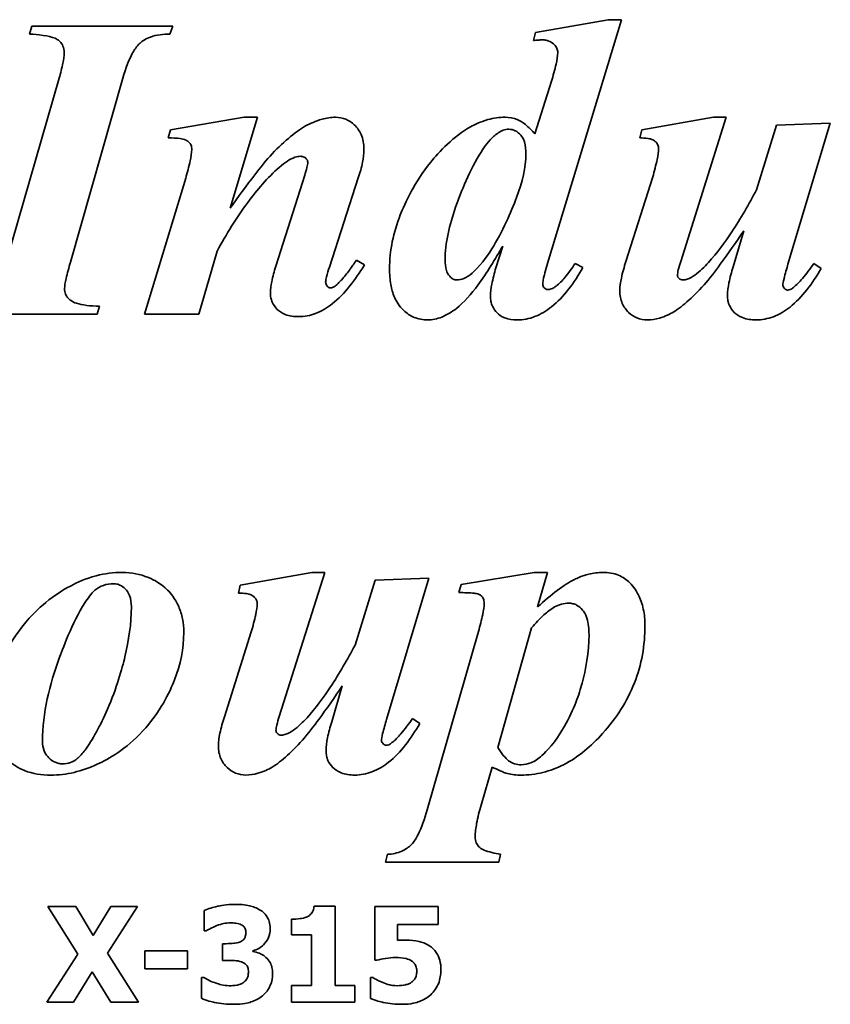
# Model space of a CAD drawing. Header units: millimetres. Extents: x 146 to 694, y 130 to 464.
# Tile 6 of 9: x 418 to 460, y 308 to 359. Entities that reach past the tile are written whole.
import ezdxf

# ---------------------------------------------------------------- set-up
doc = ezdxf.new("R2010")
doc.units = ezdxf.units.MM
doc.header["$LTSCALE"] = 2
doc.layers.add('Krawędzie widoczne(ISO)', color=7, linetype='Continuous', lineweight=35, true_color=0x262659)

msp = doc.modelspace()

# ---------------------------------------------------------------- linework, layer by layer
at = {"layer": 'Krawędzie widoczne(ISO)'}
for p, q in [((448.519, 359.474), (444.72, 358.812)), ((445.456, 347.108), (449.206, 359.474)), ((449.206, 359.474), (448.519, 359.474)), ((418.483, 359.13), (418.36, 358.726)), ((425.823, 359.13), (418.483, 359.13)), ((425.676, 358.726), (425.823, 359.13)), ((444.72, 358.812), (444.622, 358.383)), ((419.904, 356.434), (417.147, 346.826)), ((420.492, 346.826), (423.225, 356.434)), ((445.554, 356.263), (444.696, 353.518)), ((429.549, 354.388), (425.713, 353.726)), ((428.814, 349.645), (430.247, 354.388)), ((430.247, 354.388), (429.549, 354.388)), ((453.997, 354.388), (450.26, 353.726)), ((452.294, 346.875), (454.659, 354.388)), ((454.659, 354.388), (453.997, 354.388)), ((425.713, 353.726), (425.591, 353.309)), ((450.26, 353.726), (450.162, 353.309)), ((457.282, 353.983), (456.24, 350.601)), ((460.088, 354.081), (457.282, 353.983)), ((457.882, 346.728), (460.088, 354.081)), ((426.497, 351.214), (424.353, 344.13)), ((432.698, 351.361), (431.191, 346.618)), ((433.985, 346.581), (435.492, 351.238)), ((450.836, 351.287), (449.439, 346.863)), ((455.578, 348.469), (455.027, 346.594)), ((443.017, 347.672), (442.662, 346.545)), ((427.184, 344.13), (428.14, 347.415)), ((435.811, 346.692), (435.394, 346.937)), ((447.196, 346.557), (446.792, 346.765)), ((459.61, 346.508), (459.23, 346.765)), ((421.89, 344.13), (422, 344.535)), ((414.451, 344.13), (421.89, 344.13)), ((424.353, 344.13), (427.184, 344.13)), ((433.078, 330.663), (429.341, 330.001)), ((431.375, 323.151), (433.74, 330.663)), ((433.74, 330.663), (433.078, 330.663)), ((444.659, 330.663), (440.86, 330.038)), ((445.345, 330.663), (444.659, 330.663)), ((444.831, 328.862), (445.345, 330.663)), ((436.363, 330.259), (435.321, 326.876)), ((439.169, 330.357), (436.363, 330.259)), ((436.963, 323.004), (439.169, 330.357)), ((440.86, 330.038), (440.738, 329.609)), ((429.341, 330.001), (429.242, 329.585)), ((429.917, 327.563), (428.519, 323.139)), ((441.755, 327.587), (439.083, 318.286)), ((442.76, 321.545), (444.524, 327.783)), ((434.659, 324.744), (434.108, 322.869)), ((438.691, 322.783), (438.311, 323.041)), ((441.89, 318.531), (442.466, 320.516)), ((437.012, 315.969), (436.914, 315.565)), ((442.809, 315.565), (442.907, 315.969)), ((436.914, 315.565), (442.809, 315.565)), ((420.771, 313.256), (419.321, 313.256)), ((419.321, 313.256), (420.881, 310.772)), ((421.675, 311.745), (420.771, 313.256)), ((422.603, 313.256), (421.675, 311.745)), ((422.424, 310.825), (423.992, 313.256)), ((423.992, 313.256), (422.603, 313.256)), ((434.28, 313.268), (433.186, 313.268)), ((434.28, 309.127), (434.28, 313.268)), ((439.661, 313.256), (436.347, 313.256)), ((436.347, 313.256), (436.347, 310.448)), ((439.661, 312.312), (439.661, 313.256)), ((427.461, 313.045), (427.461, 311.976)), ((432.007, 312.588), (432.007, 311.773)), ((437.534, 311.481), (437.534, 312.312)), ((437.534, 312.312), (439.661, 312.312)), ((427.461, 311.976), (427.566, 311.976)), ((432.007, 311.773), (433.06, 311.773)), ((433.06, 311.773), (433.06, 309.127)), ((428.607, 311.311), (428.409, 311.311)), ((428.409, 311.311), (428.409, 310.432)), ((420.881, 310.772), (419.256, 308.256)), ((424.045, 308.256), (422.424, 310.825)), ((424.373, 310.93), (424.373, 309.998)), ((426.598, 310.93), (424.373, 310.93)), ((426.598, 309.998), (426.598, 310.93)), ((429.997, 310.898), (429.997, 310.946)), ((424.373, 309.998), (426.598, 309.998)), ((428.409, 310.432), (428.624, 310.432)), ((436.347, 310.448), (436.456, 310.448)), ((420.646, 308.256), (421.63, 309.848)), ((421.63, 309.848), (422.595, 308.256)), ((427.437, 309.553), (427.315, 309.553)), ((427.315, 309.553), (427.315, 308.467)), ((436.245, 309.545), (436.132, 309.545)), ((436.132, 309.545), (436.132, 308.455)), ((432.007, 309.127), (432.007, 308.256)), ((433.06, 309.127), (432.007, 309.127)), ((435.309, 309.127), (434.28, 309.127)), ((435.309, 308.256), (435.309, 309.127)), ((419.256, 308.256), (420.646, 308.256)), ((422.595, 308.256), (424.045, 308.256)), ((432.007, 308.256), (435.309, 308.256))]:
    msp.add_line(p, q, dxfattribs=at)
for points, knots in [([(418.36, 358.726), (418.799, 358.699), (419.363, 358.642), (419.753, 358.48), (419.849, 358.434), (420.012, 358.268), (420.065, 358.19), (420.144, 357.996), (420.162, 357.884), (420.162, 357.77)], [-0.3186564, -0.3186564, -0.3186564, -0.3186564, -0.103767, -0.103767, -0.0629254, -0.0629254, -0.0340577, -0.0340577, 0, 0, 0, 0]), ([(423.225, 356.434), (423.368, 356.931), (423.549, 357.435), (423.873, 357.976), (423.988, 358.134), (424.225, 358.347), (424.393, 358.472), (424.981, 358.687), (425.337, 358.726), (425.676, 358.726)], [-0.5830742, -0.5830742, -0.5830742, -0.5830742, -0.3018578, -0.3018578, -0.1873696, -0.1873696, -0.1018811, -0.1018811, 0, 0, 0, 0]), ([(444.622, 358.383), (444.701, 358.394), (444.782, 358.404), (444.928, 358.416), (444.997, 358.42), (445.064, 358.42)], [-0.04393338, -0.04393338, -0.04393338, -0.04393338, -0.0200449, -0.0200449, 0, 0, 0, 0]), ([(445.064, 358.42), (445.136, 358.42), (445.209, 358.414), (445.345, 358.388), (445.409, 358.369), (445.585, 358.291), (445.664, 358.224), (445.769, 358.112), (445.812, 358.05), (445.871, 357.909), (445.885, 357.835), (445.885, 357.758)], [-0.09500446, -0.09500446, -0.09500446, -0.09500446, -0.08154041, -0.08154041, -0.06926072, -0.06926072, -0.0457911, -0.0457911, -0.02303092, -0.02303092, 0, 0, 0, 0]), ([(420.162, 357.77), (420.162, 357.59), (420.131, 357.385), (420.048, 356.955), (419.977, 356.683), (419.904, 356.434)], [-0.1310714, -0.1310714, -0.1310714, -0.1310714, -0.0775972, -0.0775972, 0, 0, 0, 0]), ([(445.885, 357.758), (445.885, 357.581), (445.847, 357.361), (445.738, 356.866), (445.644, 356.546), (445.554, 356.263)], [-0.1514235, -0.1514235, -0.1514235, -0.1514235, -0.0890625, -0.0890625, 0, 0, 0, 0]), ([(434.304, 354.388), (434.067, 354.388), (433.832, 354.351), (433.246, 354.19), (432.96, 354.045), (432.294, 353.704), (431.663, 353.167), (431.007, 352.488)], [-0.3734194, -0.3734194, -0.3734194, -0.3734194, -0.3382784, -0.3382784, -0.2831867, -0.2831867, 0, 0, 0, 0]), ([(435.787, 352.721), (435.787, 352.857), (435.775, 352.993), (435.726, 353.25), (435.69, 353.37), (435.558, 353.672), (435.441, 353.841), (435.153, 354.116), (435.008, 354.215), (434.671, 354.355), (434.49, 354.388), (434.304, 354.388)], [-0.2604942, -0.2604942, -0.2604942, -0.2604942, -0.2163297, -0.2163297, -0.1753634, -0.1753634, -0.109322, -0.109322, -0.0559933, -0.0559933, 0, 0, 0, 0]), ([(443.14, 354.388), (442.838, 354.388), (442.541, 354.344), (441.858, 354.155), (441.532, 353.995), (440.47, 353.415), (439.689, 352.577), (438.442, 351.024), (437.918, 349.902), (437.318, 348.391), (437.122, 347.449), (437.122, 346.471)], [-0.631533, -0.631533, -0.631533, -0.631533, -0.6146819, -0.6146819, -0.5919295, -0.5919295, -0.4875929, -0.4875929, -0.2932344, -0.2932344, 0, 0, 0, 0]), ([(444.696, 353.518), (444.548, 353.686), (444.379, 353.861), (444.043, 354.136), (443.909, 354.213), (443.575, 354.351), (443.36, 354.388), (443.14, 354.388)], [-0.1541819, -0.1541819, -0.1541819, -0.1541819, -0.1086805, -0.1086805, -0.0660616, -0.0660616, 0, 0, 0, 0]), ([(442.551, 353.395), (442.695, 353.522), (442.862, 353.64), (443.136, 353.742), (443.235, 353.763), (443.336, 353.763)], [-0.08778703, -0.08778703, -0.08778703, -0.08778703, -0.03025227, -0.03025227, 0, 0, 0, 0]), ([(443.336, 353.763), (443.394, 353.763), (443.451, 353.756), (443.564, 353.73), (443.618, 353.711), (443.782, 353.629), (443.878, 353.546), (443.998, 353.407), (444.081, 353.304), (444.21, 352.906), (444.23, 352.676), (444.23, 352.464)], [-0.3822469, -0.3822469, -0.3822469, -0.3822469, -0.3204259, -0.3204259, -0.2591215, -0.2591215, -0.1253176, -0.1253176, -0.0637858, -0.0637858, 0, 0, 0, 0]), ([(425.591, 353.309), (425.802, 353.309), (426.028, 353.303), (426.29, 353.267), (426.404, 353.246), (426.58, 353.159), (426.635, 353.122), (426.71, 353.047), (426.748, 353), (426.805, 352.86), (426.816, 352.784), (426.816, 352.709)], [-0.3121078, -0.3121078, -0.3121078, -0.3121078, -0.1562216, -0.1562216, -0.0823162, -0.0823162, -0.0454644, -0.0454644, -0.0226089, -0.0226089, 0, 0, 0, 0]), ([(440.015, 346.949), (440.015, 347.817), (440.245, 348.775), (440.831, 350.469), (441.327, 351.697), (442.07, 352.861), (442.297, 353.168), (442.551, 353.395)], [-0.7931199, -0.7931199, -0.7931199, -0.7931199, -0.4160174, -0.4160174, -0.1023195, -0.1023195, 0, 0, 0, 0]), ([(450.162, 353.309), (450.295, 353.309), (450.452, 353.304), (450.695, 353.268), (450.765, 353.246), (450.899, 353.179), (450.96, 353.139), (451.062, 353.033), (451.09, 352.981), (451.131, 352.88), (451.142, 352.813), (451.142, 352.746)], [-0.0729486, -0.0729486, -0.0729486, -0.0729486, -0.05739529, -0.05739529, -0.0445564, -0.0445564, -0.03272107, -0.03272107, -0.02030351, -0.02030351, 0, 0, 0, 0]), ([(426.816, 352.709), (426.811, 352.536), (426.773, 352.316), (426.668, 351.823), (426.58, 351.499), (426.497, 351.214)], [-0.1506367, -0.1506367, -0.1506367, -0.1506367, -0.0890886, -0.0890886, 0, 0, 0, 0]), ([(435.492, 351.238), (435.581, 351.499), (435.659, 351.773), (435.757, 352.265), (435.787, 352.496), (435.787, 352.721)], [-0.150324, -0.150324, -0.150324, -0.150324, -0.0675111, -0.0675111, 0, 0, 0, 0]), ([(451.142, 352.746), (451.142, 352.601), (451.109, 352.398), (451.005, 351.902), (450.916, 351.57), (450.836, 351.287)], [-0.1511816, -0.1511816, -0.1511816, -0.1511816, -0.0881669, -0.0881669, 0, 0, 0, 0]), ([(431.007, 352.488), (430.708, 352.169), (430.361, 351.733), (429.672, 350.84), (429.215, 350.211), (428.814, 349.645)], [-0.3370618, -0.3370618, -0.3370618, -0.3370618, -0.2082179, -0.2082179, 0, 0, 0, 0]), ([(431.375, 351.777), (431.661, 352.027), (431.938, 352.213), (432.288, 352.332), (432.389, 352.353), (432.49, 352.353)], [-0.1109771, -0.1109771, -0.1109771, -0.1109771, -0.0303299, -0.0303299, 0, 0, 0, 0]), ([(432.49, 352.353), (432.522, 352.353), (432.553, 352.35), (432.614, 352.337), (432.642, 352.326), (432.721, 352.287), (432.759, 352.253), (432.806, 352.203), (432.825, 352.175), (432.852, 352.113), (432.858, 352.081), (432.858, 352.047)], [-0.04171339, -0.04171339, -0.04171339, -0.04171339, -0.03606248, -0.03606248, -0.03060448, -0.03060448, -0.02029974, -0.02029974, -0.01005058, -0.01005058, 0, 0, 0, 0]), ([(444.23, 352.464), (444.23, 351.793), (444.035, 351.011), (443.464, 349.46), (442.996, 348.399), (442.166, 347.079), (441.821, 346.614), (441.424, 346.263)], [-0.8060535, -0.8060535, -0.8060535, -0.8060535, -0.4691789, -0.4691789, -0.1591498, -0.1591498, 0, 0, 0, 0]), ([(428.14, 347.415), (428.611, 348.284), (429.143, 349.156), (430.217, 350.604), (430.765, 351.24), (431.375, 351.777)], [-0.5410213, -0.5410213, -0.5410213, -0.5410213, -0.2438956, -0.2438956, 0, 0, 0, 0]), ([(432.858, 352.047), (432.858, 351.962), (432.84, 351.861), (432.787, 351.633), (432.742, 351.489), (432.698, 351.361)], [-0.07008791, -0.07008791, -0.07008791, -0.07008791, -0.04067402, -0.04067402, 0, 0, 0, 0]), ([(456.24, 350.601), (455.85, 349.865), (455.419, 349.112), (454.596, 347.866), (454.184, 347.304), (453.74, 346.814)], [-0.4485668, -0.4485668, -0.4485668, -0.4485668, -0.1981582, -0.1981582, 0, 0, 0, 0]), ([(453.507, 345.65), (453.78, 345.959), (454.111, 346.397), (454.754, 347.273), (455.195, 347.907), (455.578, 348.469)], [-0.3247992, -0.3247992, -0.3247992, -0.3247992, -0.2041363, -0.2041363, 0, 0, 0, 0]), ([(440.603, 344.425), (440.995, 344.732), (441.379, 345.181), (442.186, 346.266), (442.634, 346.997), (443.017, 347.672)], [-0.4043017, -0.4043017, -0.4043017, -0.4043017, -0.2329621, -0.2329621, 0, 0, 0, 0]), ([(440.627, 345.907), (440.594, 345.907), (440.561, 345.911), (440.495, 345.928), (440.463, 345.94), (440.365, 345.992), (440.306, 346.044), (440.164, 346.206), (440.117, 346.309), (440.031, 346.57), (440.015, 346.768), (440.015, 346.949)], [-0.1110274, -0.1110274, -0.1110274, -0.1110274, -0.1043103, -0.1043103, -0.09747, -0.09747, -0.082048, -0.082048, -0.0543257, -0.0543257, 0, 0, 0, 0]), ([(445.1, 345.699), (445.1, 345.785), (445.133, 345.952), (445.262, 346.464), (445.37, 346.826), (445.456, 347.108)], [-0.1563709, -0.1563709, -0.1563709, -0.1563709, -0.0885754, -0.0885754, 0, 0, 0, 0]), ([(420.186, 345.466), (420.186, 345.591), (420.217, 345.773), (420.324, 346.249), (420.413, 346.562), (420.492, 346.826)], [-0.1452985, -0.1452985, -0.1452985, -0.1452985, -0.0828167, -0.0828167, 0, 0, 0, 0]), ([(431.191, 346.618), (431.112, 346.361), (431.033, 346.077), (430.943, 345.632), (430.909, 345.419), (430.909, 345.233)], [-0.1371871, -0.1371871, -0.1371871, -0.1371871, -0.0556185, -0.0556185, 0, 0, 0, 0]), ([(432.38, 343.996), (432.687, 343.996), (432.983, 344.054), (433.584, 344.285), (433.874, 344.462), (434.779, 345.173), (435.337, 345.907), (435.811, 346.692)], [-0.4924265, -0.4924265, -0.4924265, -0.4924265, -0.3888246, -0.3888246, -0.2752162, -0.2752162, 0, 0, 0, 0]), ([(433.789, 345.785), (433.789, 345.862), (433.815, 345.982), (433.878, 346.236), (433.935, 346.425), (433.985, 346.581)], [-0.07774042, -0.07774042, -0.07774042, -0.07774042, -0.04913916, -0.04913916, 0, 0, 0, 0]), ([(435.076, 346.483), (434.952, 346.307), (434.818, 346.133), (434.553, 345.836), (434.421, 345.704), (434.279, 345.589)], [-0.1193641, -0.1193641, -0.1193641, -0.1193641, -0.0547211, -0.0547211, 0, 0, 0, 0]), ([(435.394, 346.937), (435.333, 346.851), (435.265, 346.757), (435.164, 346.612), (435.115, 346.543), (435.076, 346.483)], [-0.05341592, -0.05341592, -0.05341592, -0.05341592, -0.02135259, -0.02135259, 0, 0, 0, 0]), ([(437.122, 346.471), (437.122, 346.204), (437.14, 345.932), (437.226, 345.443), (437.288, 345.218), (437.479, 344.781), (437.621, 344.549), (438.019, 344.168), (438.202, 344.043), (438.628, 343.865), (438.858, 343.824), (439.095, 343.824)], [-0.4325508, -0.4325508, -0.4325508, -0.4325508, -0.3270563, -0.3270563, -0.236351, -0.236351, -0.1385376, -0.1385376, -0.0711591, -0.0711591, 0, 0, 0, 0]), ([(442.662, 346.545), (442.582, 346.27), (442.504, 345.971), (442.413, 345.492), (442.38, 345.264), (442.38, 345.062)], [-0.1470798, -0.1470798, -0.1470798, -0.1470798, -0.0607175, -0.0607175, 0, 0, 0, 0]), ([(443.765, 343.824), (444.081, 343.824), (444.387, 343.882), (445.001, 344.116), (445.293, 344.295), (446.199, 345.017), (446.741, 345.759), (447.196, 346.557)], [-0.4969421, -0.4969421, -0.4969421, -0.4969421, -0.3903905, -0.3903905, -0.2755077, -0.2755077, 0, 0, 0, 0]), ([(446.792, 346.765), (446.63, 346.521), (446.445, 346.261), (446.113, 345.867), (445.956, 345.704), (445.799, 345.589)], [-0.1360188, -0.1360188, -0.1360188, -0.1360188, -0.0584512, -0.0584512, 0, 0, 0, 0]), ([(449.439, 346.863), (449.347, 346.587), (449.259, 346.29), (449.155, 345.794), (449.12, 345.56), (449.12, 345.344)], [-0.1525634, -0.1525634, -0.1525634, -0.1525634, -0.0649468, -0.0649468, 0, 0, 0, 0]), ([(452.122, 346.152), (452.122, 346.227), (452.141, 346.328), (452.199, 346.574), (452.249, 346.737), (452.294, 346.875)], [-0.07557378, -0.07557378, -0.07557378, -0.07557378, -0.04384669, -0.04384669, 0, 0, 0, 0]), ([(453.74, 346.814), (453.533, 346.588), (453.281, 346.34), (452.911, 346.078), (452.775, 345.997), (452.562, 345.924), (452.483, 345.907), (452.404, 345.907)], [-0.1603226, -0.1603226, -0.1603226, -0.1603226, -0.0674922, -0.0674922, -0.0236637, -0.0236637, 0, 0, 0, 0]), ([(455.027, 346.594), (454.94, 346.323), (454.861, 346.036), (454.764, 345.541), (454.733, 345.307), (454.733, 345.086)], [-0.151763, -0.151763, -0.151763, -0.151763, -0.0663501, -0.0663501, 0, 0, 0, 0]), ([(456.216, 343.824), (456.528, 343.824), (456.83, 343.881), (457.436, 344.111), (457.725, 344.286), (458.622, 344.995), (459.159, 345.724), (459.61, 346.508)], [-0.48989, -0.48989, -0.48989, -0.48989, -0.3847761, -0.3847761, -0.2714638, -0.2714638, 0, 0, 0, 0]), ([(457.613, 345.65), (457.613, 345.697), (457.637, 345.817), (457.736, 346.213), (457.819, 346.509), (457.882, 346.728)], [-0.1202373, -0.1202373, -0.1202373, -0.1202373, -0.0685354, -0.0685354, 0, 0, 0, 0]), ([(459.23, 346.765), (459.048, 346.506), (458.839, 346.223), (458.485, 345.807), (458.32, 345.633), (458.164, 345.515)], [-0.1404729, -0.1404729, -0.1404729, -0.1404729, -0.0586963, -0.0586963, 0, 0, 0, 0]), ([(441.424, 346.263), (441.294, 346.145), (441.147, 346.042), (440.869, 345.932), (440.75, 345.907), (440.627, 345.907)], [-0.08952892, -0.08952892, -0.08952892, -0.08952892, -0.03688856, -0.03688856, 0, 0, 0, 0]), ([(452.196, 345.993), (452.183, 346.004), (452.171, 346.016), (452.152, 346.042), (452.144, 346.056), (452.127, 346.096), (452.122, 346.124), (452.122, 346.152)], [-0.01828293, -0.01828293, -0.01828293, -0.01828293, -0.01328059, -0.01328059, -0.00848226, -0.00848226, 0, 0, 0, 0]), ([(452.404, 345.907), (452.365, 345.907), (452.327, 345.914), (452.255, 345.944), (452.223, 345.966), (452.196, 345.993)], [-0.02341188, -0.02341188, -0.02341188, -0.02341188, -0.0116781, -0.0116781, 0, 0, 0, 0]), ([(420.505, 344.841), (420.446, 344.882), (420.392, 344.929), (420.303, 345.037), (420.268, 345.095), (420.202, 345.256), (420.186, 345.361), (420.186, 345.466)], [-0.07368382, -0.07368382, -0.07368382, -0.07368382, -0.05221686, -0.05221686, -0.0316859, -0.0316859, 0, 0, 0, 0]), ([(434.046, 345.491), (434.032, 345.491), (434.017, 345.493), (433.988, 345.501), (433.973, 345.507), (433.925, 345.533), (433.895, 345.561), (433.847, 345.613), (433.825, 345.645), (433.796, 345.714), (433.789, 345.749), (433.789, 345.785)], [-0.0397436, -0.0397436, -0.0397436, -0.0397436, -0.03611098, -0.03611098, -0.03224237, -0.03224237, -0.02243583, -0.02243583, -0.01085752, -0.01085752, 0, 0, 0, 0]), ([(434.279, 345.589), (434.239, 345.557), (434.194, 345.527), (434.114, 345.498), (434.08, 345.491), (434.046, 345.491)], [-0.0256739, -0.0256739, -0.0256739, -0.0256739, -0.01019743, -0.01019743, 0, 0, 0, 0]), ([(445.37, 345.405), (445.354, 345.405), (445.338, 345.407), (445.307, 345.414), (445.292, 345.419), (445.236, 345.444), (445.204, 345.472), (445.156, 345.521), (445.136, 345.551), (445.107, 345.621), (445.1, 345.66), (445.1, 345.699)], [-0.03918523, -0.03918523, -0.03918523, -0.03918523, -0.03578113, -0.03578113, -0.03232434, -0.03232434, -0.02276317, -0.02276317, -0.01182311, -0.01182311, 0, 0, 0, 0]), ([(445.799, 345.589), (445.721, 345.527), (445.633, 345.47), (445.485, 345.417), (445.428, 345.405), (445.37, 345.405)], [-0.04715716, -0.04715716, -0.04715716, -0.04715716, -0.01737907, -0.01737907, 0, 0, 0, 0]), ([(450.554, 343.824), (450.767, 343.824), (450.977, 343.857), (451.5, 344.007), (451.749, 344.141), (452.314, 344.45), (452.882, 344.963), (453.507, 345.65)], [-0.3674908, -0.3674908, -0.3674908, -0.3674908, -0.33269, -0.33269, -0.2785867, -0.2785867, 0, 0, 0, 0]), ([(457.87, 345.38), (457.853, 345.38), (457.835, 345.383), (457.802, 345.391), (457.785, 345.398), (457.747, 345.42), (457.717, 345.442), (457.659, 345.513), (457.639, 345.544), (457.618, 345.6), (457.613, 345.625), (457.613, 345.65)], [-0.05758768, -0.05758768, -0.05758768, -0.05758768, -0.04642228, -0.04642228, -0.03509274, -0.03509274, -0.01816288, -0.01816288, -0.00753721, -0.00753721, 0, 0, 0, 0]), ([(458.164, 345.515), (458.114, 345.47), (458.058, 345.429), (457.955, 345.389), (457.913, 345.38), (457.87, 345.38)], [-0.03314115, -0.03314115, -0.03314115, -0.03314115, -0.01293166, -0.01293166, 0, 0, 0, 0]), ([(430.909, 345.233), (430.909, 345.149), (430.917, 345.066), (430.948, 344.904), (430.972, 344.828), (431.066, 344.609), (431.158, 344.483), (431.351, 344.297), (431.48, 344.19), (431.906, 344.025), (432.146, 343.996), (432.38, 343.996)], [-0.3335954, -0.3335954, -0.3335954, -0.3335954, -0.2823116, -0.2823116, -0.2332538, -0.2332538, -0.1369636, -0.1369636, -0.0701397, -0.0701397, 0, 0, 0, 0]), ([(442.38, 345.062), (442.38, 344.971), (442.387, 344.881), (442.421, 344.709), (442.445, 344.628), (442.54, 344.407), (442.629, 344.282), (442.803, 344.114), (442.924, 344.009), (443.327, 343.852), (443.548, 343.824), (443.765, 343.824)], [-0.3764099, -0.3764099, -0.3764099, -0.3764099, -0.3091194, -0.3091194, -0.2456593, -0.2456593, -0.1298197, -0.1298197, -0.0648621, -0.0648621, 0, 0, 0, 0]), ([(449.12, 345.344), (449.12, 345.227), (449.13, 345.11), (449.173, 344.888), (449.205, 344.784), (449.327, 344.505), (449.438, 344.352), (449.707, 344.095), (449.851, 343.996), (450.187, 343.856), (450.367, 343.824), (450.554, 343.824)], [-0.2356347, -0.2356347, -0.2356347, -0.2356347, -0.2004931, -0.2004931, -0.167506, -0.167506, -0.1089812, -0.1089812, -0.0558893, -0.0558893, 0, 0, 0, 0]), ([(454.733, 345.086), (454.733, 344.997), (454.74, 344.908), (454.773, 344.739), (454.797, 344.659), (454.89, 344.443), (454.976, 344.322), (455.182, 344.122), (455.318, 344.019), (455.736, 343.855), (455.978, 343.824), (456.216, 343.824)], [-0.2853374, -0.2853374, -0.2853374, -0.2853374, -0.2439293, -0.2439293, -0.2049661, -0.2049661, -0.1346503, -0.1346503, -0.0713269, -0.0713269, 0, 0, 0, 0]), ([(422, 344.535), (421.524, 344.545), (421.109, 344.593), (420.702, 344.73), (420.594, 344.777), (420.505, 344.841)], [-0.1291368, -0.1291368, -0.1291368, -0.1291368, -0.0330433, -0.0330433, 0, 0, 0, 0]), ([(439.095, 343.824), (439.352, 343.824), (439.601, 343.879), (440.114, 344.083), (440.37, 344.243), (440.603, 344.425)], [-0.1655068, -0.1655068, -0.1655068, -0.1655068, -0.0884605, -0.0884605, 0, 0, 0, 0]), ([(423.201, 330.663), (422.738, 330.663), (422.283, 330.606), (421.269, 330.344), (420.827, 330.133), (419.343, 329.343), (418.598, 328.58), (417.414, 327.177), (417.01, 326.305), (416.471, 325.015), (416.301, 324.118), (416.301, 323.188)], [-0.537094, -0.537094, -0.537094, -0.537094, -0.5207204, -0.5207204, -0.5000257, -0.5000257, -0.4193262, -0.4193262, -0.2790395, -0.2790395, 0, 0, 0, 0]), ([(426.399, 327.538), (426.399, 327.773), (426.378, 328.008), (426.288, 328.46), (426.222, 328.675), (425.942, 329.319), (425.704, 329.592), (425.232, 330.065), (424.863, 330.265), (424.123, 330.575), (423.671, 330.663), (423.201, 330.663)], [-0.3279797, -0.3279797, -0.3279797, -0.3279797, -0.3059961, -0.3059961, -0.284881, -0.284881, -0.2403476, -0.2403476, -0.1410332, -0.1410332, 0, 0, 0, 0]), ([(448.238, 330.663), (447.988, 330.663), (447.742, 330.631), (447.152, 330.485), (446.886, 330.36), (446.213, 330.029), (445.546, 329.509), (444.831, 328.862)], [-0.4090079, -0.4090079, -0.4090079, -0.4090079, -0.3598216, -0.3598216, -0.289423, -0.289423, 0, 0, 0, 0]), ([(450.431, 327.893), (450.431, 328.183), (450.405, 328.473), (450.285, 329.016), (450.198, 329.267), (450.003, 329.65), (449.86, 329.906), (449.465, 330.297), (449.273, 330.425), (448.795, 330.621), (448.518, 330.663), (448.238, 330.663)], [-0.5800123, -0.5800123, -0.5800123, -0.5800123, -0.4087884, -0.4087884, -0.2508765, -0.2508765, -0.1547959, -0.1547959, -0.0840614, -0.0840614, 0, 0, 0, 0]), ([(421.767, 329.732), (421.897, 329.846), (422.045, 329.932), (422.382, 330.05), (422.564, 330.075), (422.747, 330.075)], [-0.1071179, -0.1071179, -0.1071179, -0.1071179, -0.0551051, -0.0551051, 0, 0, 0, 0]), ([(422.747, 330.075), (422.804, 330.075), (422.86, 330.069), (422.97, 330.046), (423.023, 330.028), (423.183, 329.956), (423.277, 329.883), (423.428, 329.724), (423.511, 329.619), (423.643, 329.271), (423.667, 329.069), (423.667, 328.874)], [-0.234656, -0.234656, -0.234656, -0.234656, -0.2045535, -0.2045535, -0.1749139, -0.1749139, -0.1115123, -0.1115123, -0.0585386, -0.0585386, 0, 0, 0, 0]), ([(419.034, 321.864), (419.034, 323.326), (419.41, 324.828), (420.03, 326.522), (420.598, 328.077), (421.398, 329.322), (421.577, 329.56), (421.767, 329.732)], [-1.71922, -1.71922, -1.71922, -1.71922, -0.390386, -0.390386, -0.076915, -0.076915, 0, 0, 0, 0]), ([(429.242, 329.585), (429.376, 329.585), (429.533, 329.58), (429.775, 329.544), (429.846, 329.521), (429.98, 329.454), (430.04, 329.414), (430.143, 329.308), (430.171, 329.256), (430.212, 329.155), (430.223, 329.089), (430.223, 329.021)], [-0.0729486, -0.0729486, -0.0729486, -0.0729486, -0.05739529, -0.05739529, -0.0445564, -0.0445564, -0.03272107, -0.03272107, -0.02030351, -0.02030351, 0, 0, 0, 0]), ([(440.738, 329.609), (441, 329.609), (441.314, 329.604), (441.602, 329.571), (441.701, 329.556), (441.842, 329.487), (441.885, 329.459), (441.935, 329.408), (441.976, 329.363), (442.037, 329.213), (442.049, 329.136), (442.049, 329.058)], [-0.6021698, -0.6021698, -0.6021698, -0.6021698, -0.2486969, -0.2486969, -0.1144286, -0.1144286, -0.0486102, -0.0486102, -0.0233483, -0.0233483, 0, 0, 0, 0]), ([(430.223, 329.021), (430.223, 328.876), (430.19, 328.673), (430.085, 328.177), (429.997, 327.845), (429.917, 327.563)], [-0.1511816, -0.1511816, -0.1511816, -0.1511816, -0.0881669, -0.0881669, 0, 0, 0, 0]), ([(442.049, 329.058), (442.049, 328.889), (442.015, 328.673), (441.918, 328.188), (441.834, 327.868), (441.755, 327.587)], [-0.14767, -0.14767, -0.14767, -0.14767, -0.0875538, -0.0875538, 0, 0, 0, 0]), ([(445.713, 328.862), (445.829, 328.925), (445.95, 328.975), (446.203, 329.042), (446.331, 329.058), (446.461, 329.058)], [-0.07851195, -0.07851195, -0.07851195, -0.07851195, -0.0389261, -0.0389261, 0, 0, 0, 0]), ([(446.461, 329.058), (446.532, 329.058), (446.603, 329.05), (446.741, 329.017), (446.806, 328.993), (446.99, 328.898), (447.094, 328.808), (447.246, 328.628), (447.337, 328.503), (447.491, 328.011), (447.515, 327.705), (447.515, 327.428)], [-0.3570724, -0.3570724, -0.3570724, -0.3570724, -0.3049961, -0.3049961, -0.2541183, -0.2541183, -0.1540976, -0.1540976, -0.0830651, -0.0830651, 0, 0, 0, 0]), ([(423.667, 328.874), (423.667, 327.999), (423.533, 327.111), (423.185, 325.655), (422.905, 324.64), (422.067, 322.717), (421.625, 321.901), (421.129, 321.233), (420.99, 321.071), (420.848, 320.957)], [-0.7550087, -0.7550087, -0.7550087, -0.7550087, -0.4407297, -0.4407297, -0.2174841, -0.2174841, -0.0544748, -0.0544748, 0, 0, 0, 0]), ([(444.524, 327.783), (444.722, 328.009), (444.942, 328.243), (445.33, 328.595), (445.52, 328.749), (445.713, 328.862)], [-0.1576947, -0.1576947, -0.1576947, -0.1576947, -0.0670995, -0.0670995, 0, 0, 0, 0]), ([(419.463, 320.099), (419.873, 320.099), (420.278, 320.147), (421.095, 320.336), (421.499, 320.479), (422.489, 320.939), (423.387, 321.447), (425.162, 323.362), (425.669, 324.422), (426.227, 325.855), (426.399, 326.682), (426.399, 327.538)], [-0.9029244, -0.9029244, -0.9029244, -0.9029244, -0.7823604, -0.7823604, -0.6563802, -0.6563802, -0.4613443, -0.4613443, -0.256789, -0.256789, 0, 0, 0, 0]), ([(448.225, 322.268), (448.928, 323.049), (449.496, 323.922), (450.256, 325.861), (450.431, 326.862), (450.431, 327.893)], [-0.6246853, -0.6246853, -0.6246853, -0.6246853, -0.3095141, -0.3095141, 0, 0, 0, 0]), ([(447.515, 327.428), (447.515, 326.48), (447.343, 325.596), (447.003, 324.335), (446.742, 323.525), (445.735, 321.754), (445.302, 321.342), (444.871, 320.949), (444.694, 320.821), (444.322, 320.673), (444.156, 320.639), (443.985, 320.639)], [-0.4254918, -0.4254918, -0.4254918, -0.4254918, -0.3072403, -0.3072403, -0.2139181, -0.2139181, -0.1202256, -0.1202256, -0.0513967, -0.0513967, 0, 0, 0, 0]), ([(435.321, 326.876), (434.931, 326.14), (434.5, 325.388), (433.677, 324.141), (433.265, 323.579), (432.821, 323.09)], [-0.4485668, -0.4485668, -0.4485668, -0.4485668, -0.1981582, -0.1981582, 0, 0, 0, 0]), ([(432.588, 321.925), (432.861, 322.234), (433.191, 322.672), (433.835, 323.548), (434.276, 324.182), (434.659, 324.744)], [-0.3247992, -0.3247992, -0.3247992, -0.3247992, -0.2041363, -0.2041363, 0, 0, 0, 0]), ([(416.301, 323.188), (416.301, 322.925), (416.327, 322.663), (416.438, 322.163), (416.521, 321.929), (416.812, 321.347), (417.035, 321.081), (417.473, 320.652), (417.765, 320.466), (418.526, 320.164), (418.997, 320.099), (419.463, 320.099)], [-0.4237257, -0.4237257, -0.4237257, -0.4237257, -0.3724582, -0.3724582, -0.3238144, -0.3238144, -0.2455833, -0.2455833, -0.1399053, -0.1399053, 0, 0, 0, 0]), ([(428.519, 323.139), (428.428, 322.863), (428.34, 322.566), (428.236, 322.069), (428.201, 321.835), (428.201, 321.619)], [-0.1525634, -0.1525634, -0.1525634, -0.1525634, -0.0649468, -0.0649468, 0, 0, 0, 0]), ([(431.203, 322.428), (431.203, 322.502), (431.222, 322.603), (431.28, 322.85), (431.33, 323.012), (431.375, 323.151)], [-0.07557378, -0.07557378, -0.07557378, -0.07557378, -0.04384669, -0.04384669, 0, 0, 0, 0]), ([(432.821, 323.09), (432.613, 322.864), (432.362, 322.616), (431.992, 322.353), (431.856, 322.272), (431.643, 322.199), (431.564, 322.183), (431.485, 322.183)], [-0.1603226, -0.1603226, -0.1603226, -0.1603226, -0.0674922, -0.0674922, -0.0236637, -0.0236637, 0, 0, 0, 0]), ([(434.108, 322.869), (434.021, 322.599), (433.942, 322.312), (433.845, 321.816), (433.814, 321.583), (433.814, 321.362)], [-0.151763, -0.151763, -0.151763, -0.151763, -0.0663501, -0.0663501, 0, 0, 0, 0]), ([(436.693, 321.925), (436.693, 321.973), (436.718, 322.092), (436.817, 322.488), (436.9, 322.784), (436.963, 323.004)], [-0.1202373, -0.1202373, -0.1202373, -0.1202373, -0.0685354, -0.0685354, 0, 0, 0, 0]), ([(438.311, 323.041), (438.129, 322.781), (437.92, 322.498), (437.566, 322.083), (437.401, 321.909), (437.245, 321.791)], [-0.1404729, -0.1404729, -0.1404729, -0.1404729, -0.0586963, -0.0586963, 0, 0, 0, 0]), ([(431.277, 322.268), (431.264, 322.279), (431.252, 322.291), (431.233, 322.317), (431.225, 322.331), (431.208, 322.372), (431.203, 322.4), (431.203, 322.428)], [-0.01828293, -0.01828293, -0.01828293, -0.01828293, -0.01328059, -0.01328059, -0.00848226, -0.00848226, 0, 0, 0, 0]), ([(435.296, 320.099), (435.609, 320.099), (435.911, 320.157), (436.517, 320.386), (436.806, 320.562), (437.703, 321.27), (438.24, 321.999), (438.691, 322.783)], [-0.48989, -0.48989, -0.48989, -0.48989, -0.3847761, -0.3847761, -0.2714638, -0.2714638, 0, 0, 0, 0]), ([(420.076, 320.688), (420.01, 320.688), (419.944, 320.694), (419.816, 320.72), (419.755, 320.74), (419.571, 320.821), (419.461, 320.902), (419.293, 321.073), (419.196, 321.189), (419.061, 321.52), (419.034, 321.691), (419.034, 321.864)], [-0.2500826, -0.2500826, -0.2500826, -0.2500826, -0.2148656, -0.2148656, -0.1803582, -0.1803582, -0.1072866, -0.1072866, -0.0519704, -0.0519704, 0, 0, 0, 0]), ([(429.635, 320.099), (429.848, 320.099), (430.058, 320.133), (430.581, 320.282), (430.829, 320.417), (431.395, 320.725), (431.963, 321.239), (432.588, 321.925)], [-0.3674908, -0.3674908, -0.3674908, -0.3674908, -0.33269, -0.33269, -0.2785867, -0.2785867, 0, 0, 0, 0]), ([(431.485, 322.183), (431.446, 322.183), (431.408, 322.189), (431.336, 322.219), (431.304, 322.241), (431.277, 322.268)], [-0.02341188, -0.02341188, -0.02341188, -0.02341188, -0.0116781, -0.0116781, 0, 0, 0, 0]), ([(436.951, 321.656), (436.933, 321.656), (436.916, 321.658), (436.883, 321.667), (436.866, 321.674), (436.828, 321.695), (436.797, 321.717), (436.74, 321.788), (436.72, 321.819), (436.699, 321.876), (436.693, 321.9), (436.693, 321.925)], [-0.05758768, -0.05758768, -0.05758768, -0.05758768, -0.04642228, -0.04642228, -0.03509274, -0.03509274, -0.01816288, -0.01816288, -0.00753721, -0.00753721, 0, 0, 0, 0]), ([(443.973, 320.099), (444.355, 320.099), (444.732, 320.144), (445.48, 320.327), (445.842, 320.465), (446.966, 321.038), (447.642, 321.62), (448.225, 322.268)], [-0.4927527, -0.4927527, -0.4927527, -0.4927527, -0.3782284, -0.3782284, -0.2617037, -0.2617037, 0, 0, 0, 0]), ([(428.201, 321.619), (428.201, 321.502), (428.211, 321.386), (428.254, 321.164), (428.286, 321.059), (428.408, 320.781), (428.519, 320.627), (428.788, 320.37), (428.932, 320.271), (429.268, 320.132), (429.448, 320.099), (429.635, 320.099)], [-0.2356347, -0.2356347, -0.2356347, -0.2356347, -0.2004931, -0.2004931, -0.167506, -0.167506, -0.1089812, -0.1089812, -0.0558893, -0.0558893, 0, 0, 0, 0]), ([(433.814, 321.362), (433.814, 321.273), (433.821, 321.184), (433.854, 321.014), (433.878, 320.934), (433.97, 320.718), (434.056, 320.597), (434.263, 320.397), (434.399, 320.295), (434.817, 320.131), (435.059, 320.099), (435.296, 320.099)], [-0.2853374, -0.2853374, -0.2853374, -0.2853374, -0.2439293, -0.2439293, -0.2049661, -0.2049661, -0.1346503, -0.1346503, -0.0713269, -0.0713269, 0, 0, 0, 0]), ([(437.245, 321.791), (437.195, 321.745), (437.139, 321.705), (437.036, 321.664), (436.994, 321.656), (436.951, 321.656)], [-0.03314115, -0.03314115, -0.03314115, -0.03314115, -0.01293166, -0.01293166, 0, 0, 0, 0]), ([(443.985, 320.639), (443.867, 320.639), (443.75, 320.654), (443.515, 320.727), (443.41, 320.784), (443.147, 320.982), (442.956, 321.226), (442.76, 321.545)], [-0.21298, -0.21298, -0.21298, -0.21298, -0.1648212, -0.1648212, -0.112538, -0.112538, 0, 0, 0, 0]), ([(420.848, 320.957), (420.74, 320.869), (420.621, 320.801), (420.356, 320.708), (420.217, 320.688), (420.076, 320.688)], [-0.08418518, -0.08418518, -0.08418518, -0.08418518, -0.04242551, -0.04242551, 0, 0, 0, 0]), ([(442.466, 320.516), (442.727, 320.386), (443.035, 320.244), (443.49, 320.118), (443.743, 320.099), (443.973, 320.099)], [-0.1414218, -0.1414218, -0.1414218, -0.1414218, -0.0689549, -0.0689549, 0, 0, 0, 0]), ([(439.083, 318.286), (438.952, 317.82), (438.791, 317.347), (438.508, 316.805), (438.398, 316.625), (438.132, 316.345), (437.952, 316.222), (437.525, 316.028), (437.272, 315.978), (437.012, 315.969)], [-0.3374012, -0.3374012, -0.3374012, -0.3374012, -0.2018529, -0.2018529, -0.1406231, -0.1406231, -0.0779185, -0.0779185, 0, 0, 0, 0]), ([(441.583, 316.876), (441.583, 317.099), (441.619, 317.354), (441.718, 317.887), (441.803, 318.223), (441.89, 318.531)], [-0.1622334, -0.1622334, -0.1622334, -0.1622334, -0.0958537, -0.0958537, 0, 0, 0, 0]), ([(442.907, 315.969), (442.608, 316.021), (442.282, 316.093), (441.906, 316.249), (441.833, 316.304), (441.717, 316.42), (441.671, 316.491), (441.599, 316.668), (441.583, 316.772), (441.583, 316.876)], [-0.1186956, -0.1186956, -0.1186956, -0.1186956, -0.0805975, -0.0805975, -0.0572847, -0.0572847, -0.0313635, -0.0313635, 0, 0, 0, 0]), ([(429.053, 313.361), (428.608, 313.361), (428.285, 313.288), (427.938, 313.206), (427.671, 313.134), (427.461, 313.045)], [-0.107968, -0.107968, -0.107968, -0.107968, -0.0684453, -0.0684453, 0, 0, 0, 0]), ([(430.386, 313.058), (430.198, 313.18), (429.991, 313.246), (429.579, 313.343), (429.308, 313.361), (429.053, 313.361)], [-0.126692, -0.126692, -0.126692, -0.126692, -0.0762923, -0.0762923, 0, 0, 0, 0]), ([(433.186, 313.268), (433.18, 313.192), (433.166, 313.116), (433.121, 312.998), (433.092, 312.936), (432.98, 312.805), (432.911, 312.753), (432.834, 312.713)], [-0.09027537, -0.09027537, -0.09027537, -0.09027537, -0.05151524, -0.05151524, -0.02619371, -0.02619371, 0, 0, 0, 0]), ([(430.897, 312.109), (430.897, 312.23), (430.882, 312.35), (430.819, 312.559), (430.774, 312.667), (430.614, 312.889), (430.508, 312.982), (430.386, 313.058)], [-0.130685, -0.130685, -0.130685, -0.130685, -0.0820351, -0.0820351, -0.0428935, -0.0428935, 0, 0, 0, 0]), ([(432.834, 312.713), (432.703, 312.652), (432.542, 312.628), (432.314, 312.598), (432.161, 312.588), (432.007, 312.588)], [-0.06885854, -0.06885854, -0.06885854, -0.06885854, -0.04618947, -0.04618947, 0, 0, 0, 0]), ([(427.566, 311.976), (427.64, 312.021), (427.717, 312.063), (427.888, 312.158), (427.987, 312.205), (428.089, 312.243)], [-0.05863278, -0.05863278, -0.05863278, -0.05863278, -0.03249107, -0.03249107, 0, 0, 0, 0]), ([(428.089, 312.243), (428.257, 312.308), (428.393, 312.34), (428.583, 312.382), (428.708, 312.397), (428.834, 312.397)], [-0.05829249, -0.05829249, -0.05829249, -0.05829249, -0.03787295, -0.03787295, 0, 0, 0, 0]), ([(428.834, 312.397), (428.929, 312.397), (429.024, 312.388), (429.213, 312.363), (429.308, 312.339), (429.394, 312.296)], [-0.0572616, -0.0572616, -0.0572616, -0.0572616, -0.0287598, -0.0287598, 0, 0, 0, 0]), ([(429.394, 312.296), (429.448, 312.267), (429.496, 312.23), (429.58, 312.135), (429.598, 312.096), (429.629, 312.017), (429.637, 311.957), (429.637, 311.899)], [-0.03266999, -0.03266999, -0.03266999, -0.03266999, -0.02537922, -0.02537922, -0.01763976, -0.01763976, 0, 0, 0, 0]), ([(429.997, 310.946), (430.105, 310.971), (430.208, 311.009), (430.399, 311.114), (430.483, 311.178), (430.65, 311.348), (430.74, 311.471), (430.869, 311.78), (430.897, 311.943), (430.897, 312.109)], [-0.1849875, -0.1849875, -0.1849875, -0.1849875, -0.1422423, -0.1422423, -0.1006698, -0.1006698, -0.0499808, -0.0499808, 0, 0, 0, 0]), ([(429.637, 311.899), (429.637, 311.826), (429.629, 311.75), (429.595, 311.65), (429.572, 311.595), (429.473, 311.484), (429.416, 311.443), (429.353, 311.412)], [-0.0980071, -0.0980071, -0.0980071, -0.0980071, -0.04483217, -0.04483217, -0.02113995, -0.02113995, 0, 0, 0, 0]), ([(429.353, 311.412), (429.223, 311.354), (429.084, 311.337), (428.889, 311.317), (428.746, 311.311), (428.607, 311.311)], [-0.05889447, -0.05889447, -0.05889447, -0.05889447, -0.04170144, -0.04170144, 0, 0, 0, 0]), ([(437.992, 311.498), (437.917, 311.498), (437.803, 311.494), (437.697, 311.491), (437.612, 311.488), (437.534, 311.481)], [-0.03203358, -0.03203358, -0.03203358, -0.03203358, -0.02340905, -0.02340905, 0, 0, 0, 0]), ([(439.199, 311.202), (438.992, 311.332), (438.789, 311.393), (438.439, 311.477), (438.215, 311.498), (437.992, 311.498)], [-0.1077101, -0.1077101, -0.1077101, -0.1077101, -0.0668717, -0.0668717, 0, 0, 0, 0]), ([(439.799, 309.95), (439.799, 310.118), (439.782, 310.289), (439.707, 310.563), (439.657, 310.7), (439.461, 310.991), (439.342, 311.108), (439.199, 311.202)], [-0.1840578, -0.1840578, -0.1840578, -0.1840578, -0.1051417, -0.1051417, -0.0511654, -0.0511654, 0, 0, 0, 0]), ([(430.678, 310.598), (430.522, 310.739), (430.397, 310.789), (430.233, 310.852), (430.117, 310.882), (429.997, 310.898)], [-0.05272, -0.05272, -0.05272, -0.05272, -0.03620242, -0.03620242, 0, 0, 0, 0]), ([(431.026, 309.771), (431.026, 309.873), (431.017, 309.975), (430.976, 310.146), (430.948, 310.227), (430.838, 310.427), (430.767, 310.521), (430.678, 310.598)], [-0.1137233, -0.1137233, -0.1137233, -0.1137233, -0.0685717, -0.0685717, -0.0353776, -0.0353776, 0, 0, 0, 0]), ([(436.456, 310.448), (436.605, 310.486), (436.756, 310.515), (437.085, 310.572), (437.264, 310.586), (437.445, 310.586)], [-0.1001685, -0.1001685, -0.1001685, -0.1001685, -0.0540393, -0.0540393, 0, 0, 0, 0]), ([(437.445, 310.586), (437.579, 310.586), (437.815, 310.571), (438.088, 310.506), (438.187, 310.467), (438.275, 310.408)], [-0.0841125, -0.0841125, -0.0841125, -0.0841125, -0.031966, -0.031966, 0, 0, 0, 0]), ([(428.624, 310.432), (428.81, 310.432), (428.996, 310.427), (429.159, 310.421), (429.291, 310.405), (429.41, 310.363)], [-0.04901093, -0.04901093, -0.04901093, -0.04901093, -0.03773801, -0.03773801, 0, 0, 0, 0]), ([(429.41, 310.363), (429.456, 310.347), (429.5, 310.326), (429.58, 310.276), (429.615, 310.247), (429.682, 310.175), (429.71, 310.133), (429.758, 310.003), (429.766, 309.922), (429.766, 309.844)], [-0.07526204, -0.07526204, -0.07526204, -0.07526204, -0.05796622, -0.05796622, -0.04159202, -0.04159202, -0.02319167, -0.02319167, 0, 0, 0, 0]), ([(438.275, 310.408), (438.324, 310.376), (438.367, 310.338), (438.434, 310.258), (438.47, 310.207), (438.527, 310.065), (438.539, 309.983), (438.539, 309.901)], [-0.07245953, -0.07245953, -0.07245953, -0.07245953, -0.04584393, -0.04584393, -0.02458623, -0.02458623, 0, 0, 0, 0]), ([(428.761, 309.119), (428.473, 309.119), (428.209, 309.205), (427.859, 309.327), (427.637, 309.426), (427.437, 309.553)], [-0.1112028, -0.1112028, -0.1112028, -0.1112028, -0.0711123, -0.0711123, 0, 0, 0, 0]), ([(429.766, 309.844), (429.766, 309.776), (429.761, 309.704), (429.73, 309.558), (429.706, 309.513), (429.645, 309.408), (429.586, 309.343), (429.515, 309.289)], [-0.04511501, -0.04511501, -0.04511501, -0.04511501, -0.03662912, -0.03662912, -0.02670142, -0.02670142, 0, 0, 0, 0]), ([(430.492, 308.588), (430.583, 308.662), (430.665, 308.744), (430.806, 308.931), (430.863, 309.032), (430.991, 309.34), (431.026, 309.554), (431.026, 309.771)], [-0.1353238, -0.1353238, -0.1353238, -0.1353238, -0.100251, -0.100251, -0.0653763, -0.0653763, 0, 0, 0, 0]), ([(436.768, 309.281), (436.577, 309.354), (436.489, 309.406), (436.39, 309.464), (436.317, 309.506), (436.245, 309.545)], [-0.03461699, -0.03461699, -0.03461699, -0.03461699, -0.02435339, -0.02435339, 0, 0, 0, 0]), ([(438.539, 309.901), (438.539, 309.84), (438.535, 309.776), (438.511, 309.636), (438.491, 309.59), (438.443, 309.486), (438.39, 309.412), (438.324, 309.346)], [-0.03903511, -0.03903511, -0.03903511, -0.03903511, -0.03420934, -0.03420934, -0.02789947, -0.02789947, 0, 0, 0, 0]), ([(439.268, 308.653), (439.355, 308.732), (439.432, 308.819), (439.584, 309.038), (439.635, 309.15), (439.758, 309.456), (439.799, 309.7), (439.799, 309.95)], [-0.1181963, -0.1181963, -0.1181963, -0.1181963, -0.0991254, -0.0991254, -0.0749118, -0.0749118, 0, 0, 0, 0]), ([(429.515, 309.289), (429.465, 309.253), (429.41, 309.224), (429.265, 309.168), (429.186, 309.156), (429.027, 309.132), (428.893, 309.119), (428.761, 309.119)], [-0.05434856, -0.05434856, -0.05434856, -0.05434856, -0.04842507, -0.04842507, -0.03941672, -0.03941672, 0, 0, 0, 0]), ([(437.538, 309.119), (437.321, 309.119), (437.183, 309.152), (437.007, 309.197), (436.886, 309.235), (436.768, 309.281)], [-0.05449968, -0.05449968, -0.05449968, -0.05449968, -0.03812802, -0.03812802, 0, 0, 0, 0]), ([(438.324, 309.346), (438.276, 309.301), (438.222, 309.265), (438.075, 309.193), (437.992, 309.175), (437.822, 309.138), (437.679, 309.119), (437.538, 309.119)], [-0.0589256, -0.0589256, -0.0589256, -0.0589256, -0.05229324, -0.05229324, -0.04224701, -0.04224701, 0, 0, 0, 0]), ([(427.315, 308.467), (427.572, 308.348), (427.885, 308.274), (428.315, 308.174), (428.67, 308.151), (428.996, 308.151)], [-0.1320697, -0.1320697, -0.1320697, -0.1320697, -0.0980476, -0.0980476, 0, 0, 0, 0]), ([(428.996, 308.151), (429.477, 308.151), (429.75, 308.225), (430.109, 308.342), (430.313, 308.445), (430.492, 308.588)], [-0.1134066, -0.1134066, -0.1134066, -0.1134066, -0.0687833, -0.0687833, 0, 0, 0, 0]), ([(436.132, 308.455), (436.386, 308.341), (436.683, 308.272), (437.103, 308.176), (437.443, 308.153), (437.757, 308.151)], [-0.1288437, -0.1288437, -0.1288437, -0.1288437, -0.0940644, -0.0940644, 0, 0, 0, 0]), ([(437.757, 308.151), (438.254, 308.151), (438.531, 308.239), (438.895, 308.378), (439.094, 308.495), (439.268, 308.653)], [-0.1169048, -0.1169048, -0.1169048, -0.1169048, -0.0703839, -0.0703839, 0, 0, 0, 0])]:
    msp.add_open_spline(points, degree=3, knots=knots, dxfattribs=at)

doc.saveas('drawing.dxf')
